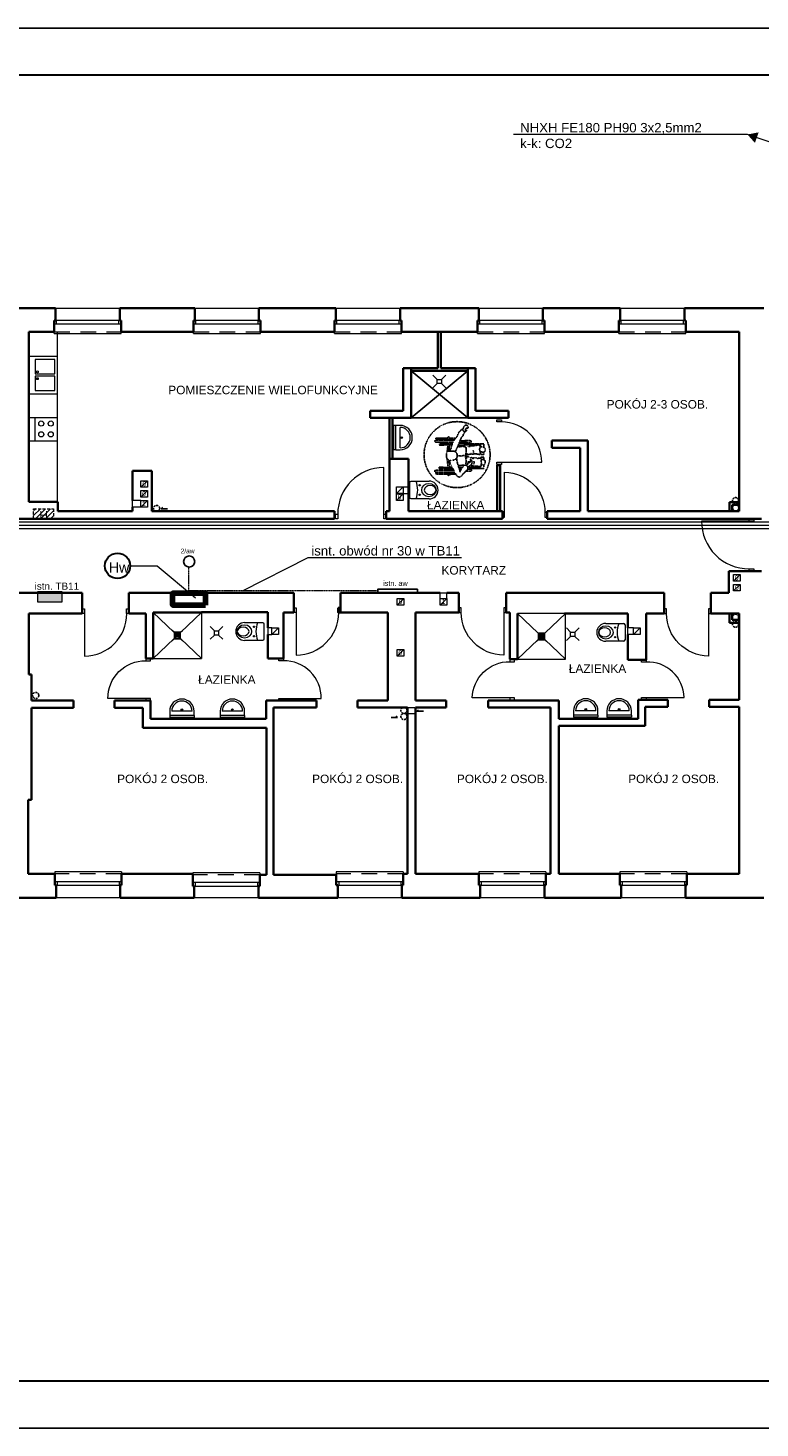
# Model space of a CAD drawing. Header units: millimetres. Extents: x -1249 to 11358, y -460 to 20182.
# Tile 17 of 37: x 3205 to 4757, y 11155 to 14125. Entities that reach past the tile are written whole.
import ezdxf
from ezdxf.enums import TextEntityAlignment as Align

# ---------------------------------------------------------------- set-up
doc = ezdxf.new("R2010")
doc.units = ezdxf.units.MM
for name, pattern in [('BORDERX2', [3.5, 1, -0.5, 1, -0.5, 0, -0.5]), ('DASHED2', [9.525, 6.35, -3.175]), ('DASHEDX2', [1.5, 1, -0.5]), ('DGN Style 2', [55.531736, 33.319042, -22.212694]), ('VERDECKT', [0.075, 0.05, -0.025])]:
    doc.linetypes.add(name, pattern=pattern)
for name, color, linetype, lineweight in [('1 cienka', 7, 'Continuous', 9), ('dzrwi', 6, 'Continuous', 0), ('inwentaryzacja', 7, 'Continuous', 35), ('KONTURY', 92, 'Continuous', 30), ('OKNA', 3, 'Continuous', 20), ('proj.wentylacja', 214, 'Continuous', 25), ('przerywane', 7, 'DGN Style 2', 0), ('ROZDZIELNICe', 5, 'Continuous', 18), ('technologia', 160, 'Continuous', 35), ('WYPOSAZENIE', 4, 'Continuous', 0), ('ściana proj. - dział', 255, 'Continuous', 35)]:
    doc.layers.add(name, color=color, linetype=linetype, lineweight=lineweight)
for name, color, linetype in [('elektryka', 7, 'Continuous'), ('i_eE', 5, 'Continuous'), ('opisy', 7, 'Continuous'), ('OPRAWA02', 4, 'Continuous'), ('OPRAWAEX', 2, 'Continuous'), ('TB_104_kibelki', 7, 'Continuous'), ('WYMIAR', 7, 'Continuous')]:
    doc.layers.add(name, color=color, linetype=linetype)
doc.styles.add('ARIAL', font='arial.ttf')
doc.styles.add('jagoda-100', font='arial.ttf', dxfattribs={"height": 18})
doc.styles.get("Standard").update_dxf_attribs({"font": 'ARIAL.TTF'})
doc.styles.add('Style-SWISSLT_1250', font='SWISSLT_1250.shx')

# ---------------------------------------------------------------- blocks, each defined once
blk = doc.blocks.new('strzałka')
at = {"layer": 'i_eE', "transparency": 33554687}
h = blk.add_hatch(color=256, dxfattribs=at)
h.dxf.hatch_style = 1
h.paths.add_polyline_path([(4746.2, 7400.9), (4753.8, 7423.4), (4730.2, 7418.9)])
blk = doc.blocks.new('2aw')
blk.add_circle((67864, -24691), 118)
at = {"layer": 'OPRAWAEX', "color": 7}
blk.add_text('2/aw', height=100, dxfattribs=at).set_placement((67683, -24518))
blk = doc.blocks.new('*U142')
at = {"layer": 'OKNA', "linetype": 'Continuous'}
for p, q in [((72.5, 1), (-69.5, 1)), ((-66.5, 27), (69.5, 27)), ((-64.5, -7), (-64.5, 1)), ((67.5, -7), (67.5, 1)), ((72.5, -7), (-69.5, -7)), ((-69.5, -27), (-69.5, -23)), ((-69.5, -27), (72.5, -27)), ((72.5, -27), (72.5, -23))]:
    blk.add_line(p, q, dxfattribs=at)
at = {"layer": 'OKNA', "linetype": 'DGN Style 2'}
blk.add_line((-69.5, -23), (72.5, -23), dxfattribs=at)
blk = doc.blocks.new('*U146')
at = {"layer": 'OKNA', "linetype": 'Continuous'}
for p, q in [((72.5, 1), (-69.5, 1)), ((-66.5, 28), (69.5, 28)), ((-64.5, -7), (-64.5, 1)), ((67.5, -7), (67.5, 1)), ((72.5, -7), (-69.5, -7)), ((-69.5, -27), (-69.5, -23)), ((-69.5, -27), (72.5, -27)), ((72.5, -27), (72.5, -23))]:
    blk.add_line(p, q, dxfattribs=at)
at = {"layer": 'OKNA', "linetype": 'DGN Style 2'}
blk.add_line((-69.5, -23), (72.5, -23), dxfattribs=at)
blk = doc.blocks.new('*U147')
at = {"layer": 'OKNA', "linetype": 'Continuous'}
for p, q in [((72.5, 1), (-69.5, 1)), ((-66.5, 26), (69.5, 26)), ((-64.5, -7), (-64.5, 1)), ((67.5, -7), (67.5, 1)), ((72.5, -7), (-69.5, -7)), ((-69.5, -27), (-69.5, -23)), ((-69.5, -27), (72.5, -27)), ((72.5, -27), (72.5, -23))]:
    blk.add_line(p, q, dxfattribs=at)
at = {"layer": 'OKNA', "linetype": 'DGN Style 2'}
blk.add_line((-69.5, -23), (72.5, -23), dxfattribs=at)
blk = doc.blocks.new('niepełnosprawny')
at = {"layer": 'TB_104_kibelki', "linetype": 'VERDECKT'}
for p, q in [((40.5, 110.9), (40.5, 70)), ((42.6, 110.9), (42.6, 71.3)), ((44.7, 112.3), (44.7, 72)), ((49, 74.2), (49, 112.3)), ((52.2, 75.8), (52.2, 103.6)), ((54.6, 92.7), (52.2, 92.7)), ((55.4, 103.6), (54.6, 92.7)), ((54.6, 85.7), (54.6, 92.7)), ((101.5, 103), (102.2, 94)), ((102.2, 86.1), (102.2, 94)), ((102.2, 94), (104.6, 94)), ((104.6, 85.7), (104.6, 103)), ((108.2, 111.8), (108.2, 75.3)), ((112.5, 73.2), (112.5, 111.8)), ((114.7, 111.2), (114.7, 71.6)), ((116.8, 111.2), (116.8, 69.6)), ((52.2, 85.2), (49, 85.2)), ((52.2, 82.4), (49, 82.4)), ((52.2, 75.8), (52.2, 81.5)), ((52.2, 57.1), (52.2, 62.3)), ((54.6, 77), (54.6, 82)), ((54.6, 55.5), (54.6, 63.4)), ((100.5, 64.9), (100.5, 51)), ((102.2, 77.5), (102.2, 82.4)), ((104.6, 76.7), (104.6, 82)), ((104.6, 10.2), (104.6, 63.4)), ((104.6, 51), (104.6, 63.4)), ((108.2, 61.8), (108.2, 57.4)), ((112.5, 57.4), (112.5, 60)), ((46.7, 48.6), (46.7, 38)), ((50.8, 38), (50.8, 44.4)), ((52.2, 9.7), (52.2, 44.1)), ((54.6, 17.1), (54.6, 44.3)), ((82.1, 46.6), (84.9, 46.4)), ((100.5, 51), (104.6, 51)), ((102.2, 21.9), (102.2, 51)), ((107.3, 50.2), (107.3, 38.5)), ((108, 56.1), (108, 48.4)), ((108, 48.4), (111, 48.4)), ((111, 48.4), (111, 56.1)), ((111.4, 38.5), (111.4, 50.2)), ((56.3, 17.1), (52.2, 17.1)), ((54.4, 10.2), (60.2, 10.2)), ((70.9, 10.2), (76.6, 10.2)), ((76.6, 17.1), (73.9, 17.1)), ((76.6, 10.2), (76.6, 17.1)), ((81.8, 10.2), (81.8, 17.1)), ((81.8, 17.1), (87.4, 17.1)), ((87.2, 10.2), (81.8, 10.2)), ((104.6, 10.2), (97.3, 10.2)), ((98, 17.1), (104.6, 17.1)), ((102.2, 17.1), (102.2, 18.4))]:
    blk.add_line(p, q, dxfattribs=at)
blk.add_lwpolyline([(88.3, 87.6), (85.4, 89.3), (80.4, 89.5), (77.2, 89.3), (73.5, 88.4), (70.8, 85.7), (69.5, 82.6), (69, 79.1), (69.9, 77.2), (70.7, 75), (69.9, 74.6), (69.9, 73.5), (71.3, 71.5), (72.7, 69.4), (74.1, 67.3), (77.4, 66.5), (81.7, 66.8), (84.6, 67.3), (87.3, 69.5), (89, 73), (89.4, 77.3), (89.2, 83.2), (89.3, 86.5), (88.3, 87.6)], close=True, dxfattribs=at)
for points in [[(69.8, 83.3), (62.4, 81), (52.2, 75.7), (42.4, 70.8), (36.7, 67), (34.5, 64.1), (34.2, 60.3), (37, 56.6), (41.1, 54), (44.2, 50.3), (46.5, 48.9), (48.2, 45.9), (51.5, 44.1), (53.9, 44), (56.7, 45.2), (60.1, 47.5), (58.9, 49.8), (57.6, 52.7), (54.3, 55.8), (49.6, 58.7), (44.5, 60.7), (48.3, 61), (52.2, 62.2), (55.6, 63.8), (58.7, 63.9), (61.5, 65.6), (65, 66.2), (70.3, 67.4), (74.1, 67.3)], [(58.7, 63.9), (58.7, 60.6), (59.1, 55.9), (59.7, 51), (59.4, 48.8), (65, 47.8), (70.7, 47.7), (74.8, 48.6), (78.4, 48.6)], [(99.3, 65.2), (98.1, 59.7), (99.6, 55.8), (98.7, 52.3), (98.1, 48.1), (94.8, 47.8), (92.6, 47.2), (88.5, 47.7), (82.1, 48.2), (80.2, 47.9), (79.8, 52), (79.4, 56.1), (78.7, 58.8), (79.5, 62.5), (79.5, 66.6)], [(89.2, 82.1), (96.1, 79.2), (103.9, 77), (109.8, 74.7), (113.9, 72.3), (117.7, 68.7), (121.4, 66.1), (128.6, 63.5), (132.2, 59.9), (135.3, 57.3), (134.2, 54.8), (130.6, 52.3), (128.2, 50.9), (124.9, 53.4), (122.2, 54), (118.2, 57.3), (112.5, 60), (104.6, 63.4), (100.5, 64.9), (98.5, 65.3), (93.7, 68.1), (87.8, 70.4)], [(54.9, 44.4), (56.3, 42.6), (57.3, 40.7), (59.4, 38.2), (62.2, 35.4), (65.7, 34.9), (68.5, 35.6), (71.3, 37.6), (71.4, 39.6), (69.9, 38.8), (68, 37.7), (66.4, 38.6), (64.9, 40.4), (64.2, 41.9)], [(76.3, 47.3), (77.7, 44), (75.9, 40.2), (75.2, 38.8), (75.4, 36.1), (74.3, 34), (72.7, 32.8), (74.4, 32.6), (74.9, 30.9), (74.8, 26.8), (74.7, 24.6), (73.1, 23.5), (74.4, 21.3), (74, 17.7), (73.5, 15.7), (71.2, 15.6), (63.9, 15.3), (57.5, 15.6), (56.1, 17.3), (56.8, 21.7), (57.5, 26.6), (57.6, 32), (58.2, 33.9), (57.3, 40.7)], [(64.9, 40.4), (67.6, 40.9), (67.6, 42.3), (65.7, 43.2), (63.3, 44.3), (60.1, 44.5), (58.5, 46.4)], [(61, 31.3), (64.1, 30.5), (68, 31.2)], [(82.1, 46.6), (79.1, 46.8), (77.9, 47.6), (73.8, 46.8)], [(84.8, 36.8), (82.5, 38.4), (82.5, 40.5), (81.9, 42.5), (82.1, 48.2)], [(97.1, 48), (99.3, 44), (99.1, 40), (100.4, 36.3), (100.5, 33.9), (100.6, 30.9), (101, 28.2), (101.8, 24.2), (102.8, 18.3), (100.5, 18.6), (98, 17.9), (93.3, 19), (88.8, 18.7), (85.6, 17.9), (82.2, 17.8), (82.3, 20.3), (83.2, 25.7), (83.2, 31.1), (82.7, 36.2), (82.5, 38.4)], [(83.1, 31.8), (87.2, 31.8), (91.5, 32.8)], [(134.6, 54.9), (135.1, 54.8), (138.1, 53.6), (140.7, 52.6), (142.7, 51.1), (144, 49.5), (144.5, 47.3), (144.1, 45.7), (141.8, 43.8), (139.7, 43), (138.2, 43.6), (137.5, 44.8), (137.9, 46.8), (137.2, 48), (135.9, 49.2), (134.5, 50), (134, 49.1), (134.2, 47.9), (134.6, 46.8), (133.6, 46.3), (132.4, 46.5), (131.2, 48.2), (130.6, 51), (130.6, 52.3)], [(61, 15.4), (60.3, 13.6), (60, 11), (60.4, 9), (62.1, 7.7), (65.4, 7.2), (68, 7.3), (69.8, 8.2), (70.7, 9.6), (71.3, 11.6), (71.8, 13.9), (72, 15.6)], [(87.3, 18.3), (87.5, 15.9), (87.3, 13), (87.2, 9.6), (87.6, 8), (90.6, 6.9), (95.3, 7.7), (97.2, 9.9), (98.1, 13.1), (98, 17.9)]]:
    blk.add_lwpolyline(points, dxfattribs=at)
blk.add_circle((81.7, 66.8), 70, dxfattribs=at)
for centre, major_axis, ratio, start_param, end_param in [((41.5, 110.9), (1.07, 0), 0.836353, 0, 3.141593), ((46.9, 112.3), (2.14, 0), 0.836354, 6.28285, 9.424443), ((53.8, 103.6), (1.57, 0), 0.836354, 0, 3.141593), ((103, 103), (1.57, 0), 0.836354, 0, 3.141593), ((110.4, 111.8), (2.14, 0), 0.836354, 6.28285, 9.424443), ((115.7, 111.2), (1.07, 0), 0.836353, 0, 3.141593), ((40.9, 84.1), (3.48, 0), 0.836353, 1.703183, 4.580002), ((79.5, -9.5), (116.5, 0), 0.836353, 1.627236, 1.80714), ((79.5, -9.5), (112.2, 0), 0.836353, 1.654853, 1.794368), ((79.5, -9.5), (116.5, 0), 0.836353, 1.32167, 1.497025), ((79.5, -9.5), (112.2, 0), 0.836353, 1.31188, 1.484173), ((115.7, 84.4), (3.48, 0), 0.836354, 5.041581, 7.524789), ((48.7, 38), (2.08, 0), 0.836353, 3.141593, 6.283185), ((109.3, 50.2), (2.08, 0), 0.836353, 2.28502, 3.141257), ((109.3, 38.5), (2.08, 0), 0.836353, 3.141593, 6.283185), ((109.5, 56.1), (1.5, 0), 0.836353, 0, 3.141593), ((110.4, 57.4), (2.14, 0), 0.836353, 3.141593, 3.402437), ((110.4, 57.4), (2.14, 0), 0.836353, 4.99541, 6.283185), ((109.3, 50.2), (2.08, 0), 0.836353, 6.28285, 6.945908)]:
    blk.add_ellipse(centre, major_axis=major_axis, ratio=ratio, start_param=start_param, end_param=end_param, dxfattribs=at)
blk = doc.blocks.new('A$C5D6B6965')
at = {"layer": 'WYPOSAZENIE'}
for p, q in [((15, 30), (0, 45)), ((15, 15), (0, 0)), ((15, 30), (30, 30)), ((15, 15), (15, 30)), ((30, 15), (15, 15)), ((30, 30), (45, 45)), ((30, 30), (30, 15)), ((30, 15), (45, 0))]:
    blk.add_line(p, q, dxfattribs=at)
blk = doc.blocks.new('istn. aw')
blk.add_lwpolyline([(2553.5, 16168.5), (2469.5, 16168.5), (2469.5, 16160.4), (2553.5, 16160.4)], close=True)
blk.add_text('istn. aw', height=11.03).set_placement((2480.6, 16175.2))
blk = doc.blocks.new('rozdzielnica')
at = {"transparency": 33554687}
h = blk.add_hatch(color=256, dxfattribs=at)
h.dxf.hatch_style = 1
h.paths.add_polyline_path([(17744, 44266), (17604, 44266), (17604, 43916), (17744, 43916)])
blk.add_lwpolyline([(17744, 44266), (17604, 44266), (17604, 43916), (17744, 43916)], close=True)

msp = doc.modelspace()

# ---------------------------------------------------------------- hatches: boundary and pattern name
at = {"layer": '1 cienka', "linetype": 'ByBlock', "lineweight": 25}
h = msp.add_hatch(dxfattribs=at)
h.set_pattern_fill('ANSI31', color=256, scale=60)
h.set_pattern_definition([(45, (284342.1695, -167669.919), (-5.30330086, 5.30330086), [])])
h.paths.add_polyline_path([(3258.941, 13105.199), (3217.044, 13105.199), (3217.044, 13083.788), (3258.941, 13083.788)])

# ---------------------------------------------------------------- linework, layer by layer
at = {"layer": '1 cienka', "color": 1, "linetype": 'Continuous'}
for p, q in [((3421.893, 12984.093), (3479.036, 12984.031)), ((3479.036, 12984.031), (3559.896, 12916.405))]:
    msp.add_line(p, q, dxfattribs=at)
at = {"layer": '1 cienka', "linetype": 'DASHED2', "lineweight": 20}
msp.add_lwpolyline([(3258.941, 13105.199), (3258.941, 13083.788), (3217.044, 13083.788), (3217.044, 13105.199)], close=True, dxfattribs=at)
at = {"layer": '1 cienka', "color": 1, "linetype": 'Continuous', "lineweight": 30}
msp.add_circle((3395.023, 12984.093), 26.871, dxfattribs=at)
at = {"layer": 'dzrwi'}
for p, q in [((3266.735, 13480.788), (3266.735, 13119.788)), ((3266.735, 13428.426), (3206.735, 13428.426)), ((3266.735, 13348.426), (3206.735, 13348.426)), ((3266.735, 13298.426), (3206.735, 13298.426)), ((3219.337, 13298.426), (3219.337, 13248.426)), ((3985.246, 13282.014), (3980.905, 13282.014)), ((3980.905, 13230.174), (3980.905, 13282.014)), ((3993.886, 13282.014), (3980.905, 13282.014)), ((3985.246, 13230.174), (3985.246, 13282.014)), ((3993.886, 13234.494), (3993.886, 13277.694)), ((4199.072, 13289.318), (4199.072, 13294.068)), ((4199.072, 13294.068), (4208.572, 13294.068)), ((4208.572, 13289.318), (4199.072, 13289.318)), ((4208.572, 13294.068), (4208.572, 13289.318)), ((3266.735, 13248.426), (3206.735, 13248.426)), ((3985.246, 13230.174), (3980.905, 13230.174)), ((3985.246, 13230.174), (3993.886, 13230.174)), ((3959.735, 13093.788), (3959.735, 13192.788)), ((4199.072, 13199.068), (4199.072, 13203.818)), ((4199.072, 13203.818), (4208.572, 13203.818)), ((4208.572, 13199.068), (4199.072, 13199.068)), ((4208.572, 13203.818), (4208.572, 13199.068)), ((4208.572, 13203.818), (4294.072, 13203.818)), ((3444.627, 13150.788), (3458.627, 13164.788)), ((4215.485, 13097.208), (4215.485, 13182.708)), ((3444.627, 13129.788), (3458.627, 13143.788)), ((3986.319, 13137.561), (4000.319, 13151.561)), ((3986.319, 13122.516), (4000.319, 13136.516)), ((4000.319, 13151.561), (4011.735, 13151.561)), ((4000.319, 13137.561), (4011.735, 13137.561)), ((3444.627, 13122.788), (3426.735, 13122.788)), ((3444.627, 13108.788), (3458.627, 13122.788)), ((4733.624, 13078.788), (4633.089, 13078.788)), ((4700.735, 12951.716), (4714.735, 12965.716)), ((4078.735, 12914.788), (4078.735, 12926.788)), ((4078.735, 12926.788), (4092.735, 12926.788)), ((4092.735, 12914.788), (4092.735, 12926.788)), ((4700.735, 12930.788), (4714.735, 12944.788)), ((3987.735, 12900.788), (4001.735, 12914.788)), ((4078.735, 12900.788), (4092.735, 12914.788)), ((3324.735, 12882.788), (3324.735, 12792.788)), ((3470.735, 12787.788), (3572.735, 12884.788)), ((3470.735, 12884.788), (3572.735, 12787.788)), ((3572.735, 12884.788), (3572.735, 12787.788)), ((3773.735, 12884.788), (3773.735, 12794.788)), ((4213.735, 12884.788), (4213.735, 12794.788)), ((4342.735, 12882.788), (4242.735, 12882.788)), ((4242.735, 12785.788), (4344.735, 12882.788)), ((4242.735, 12882.788), (4344.735, 12785.788)), ((4344.735, 12785.788), (4344.735, 12882.788)), ((4429.816, 12861.984), (4467.816, 12861.984)), ((4647.735, 12882.788), (4647.735, 12792.794)), ((3514.764, 12843.117), (3511.009, 12846.872)), ((3514.764, 12843.117), (3528.764, 12843.117)), ((3514.764, 12840.71), (3528.764, 12840.71)), ((3514.764, 12837.71), (3528.764, 12837.71)), ((3514.764, 12834.71), (3528.764, 12834.71)), ((3514.764, 12831.71), (3528.764, 12831.71)), ((3528.764, 12843.117), (3532.52, 12846.872)), ((3722.337, 12838.788), (3736.337, 12852.788)), ((4286.764, 12841.117), (4283.009, 12844.872)), ((4286.764, 12841.117), (4300.764, 12841.117)), ((4286.764, 12838.71), (4300.764, 12838.71)), ((4286.764, 12835.71), (4300.764, 12835.71)), ((4286.764, 12832.71), (4300.764, 12832.71)), ((4300.764, 12841.117), (4304.52, 12844.872)), ((4470.816, 12858.984), (4470.816, 12826.984)), ((4488.659, 12852.392), (4476.735, 12852.392)), ((4476.735, 12838.392), (4476.735, 12852.392)), ((4488.659, 12838.392), (4476.735, 12838.392)), ((4488.659, 12838.392), (4502.659, 12852.392)), ((3514.764, 12829.117), (3511.009, 12825.361)), ((3528.764, 12829.117), (3532.52, 12825.361)), ((3987.735, 12792.788), (4001.735, 12806.788)), ((4286.764, 12827.117), (4283.009, 12823.361)), ((4286.764, 12829.71), (4300.764, 12829.71)), ((4300.764, 12827.117), (4304.52, 12823.361)), ((4467.816, 12823.984), (4429.816, 12823.984)), ((3470.735, 12787.788), (3572.735, 12787.788)), ((4242.735, 12785.788), (4344.735, 12785.788)), ((3454.735, 12702.788), (3374.735, 12702.788)), ((3746.735, 12702.788), (3826.735, 12702.788)), ((4226.735, 12703.788), (4146.754, 12703.788)), ((4515.735, 12704.788), (4595.749, 12704.788)), ((3505.494, 12675.542), (3505.494, 12662.561)), ((3505.494, 12666.902), (3505.494, 12662.561)), ((3557.334, 12666.902), (3505.494, 12666.902)), ((3557.334, 12662.561), (3505.494, 12662.561)), ((3553.014, 12675.542), (3509.814, 12675.542)), ((3557.334, 12666.902), (3557.334, 12675.542)), ((3557.334, 12666.902), (3557.334, 12662.561)), ((3612.456, 12675.542), (3612.456, 12662.561)), ((3612.456, 12666.902), (3612.456, 12662.561)), ((3664.296, 12666.902), (3612.456, 12666.902)), ((3664.296, 12662.561), (3612.456, 12662.561)), ((3659.976, 12675.542), (3616.776, 12675.542)), ((3664.296, 12666.902), (3664.296, 12675.542)), ((3664.296, 12666.902), (3664.296, 12662.561)), ((4361.578, 12676.309), (4361.578, 12663.328)), ((4361.578, 12667.669), (4361.578, 12663.328)), ((4413.418, 12667.669), (4361.578, 12667.669)), ((4413.418, 12663.328), (4361.578, 12663.328)), ((4409.098, 12676.309), (4365.898, 12676.309)), ((4413.418, 12667.669), (4413.418, 12676.309)), ((4413.418, 12667.669), (4413.418, 12663.328)), ((4432.26, 12676.309), (4432.26, 12663.328)), ((4432.26, 12667.669), (4432.26, 12663.328)), ((4484.1, 12667.669), (4432.26, 12667.669)), ((4484.1, 12663.328), (4432.26, 12663.328)), ((4479.78, 12676.309), (4436.58, 12676.309)), ((4484.1, 12667.669), (4484.1, 12676.309)), ((4484.1, 12667.669), (4484.1, 12663.328))]:
    msp.add_line(p, q, dxfattribs=at)
for points in [[(3220.431, 13391.554), (3262.313, 13391.554), (3262.313, 13421.798), (3220.431, 13421.798)], [(3220.431, 13355.924), (3262.313, 13355.924), (3262.313, 13386.168), (3220.431, 13386.168)], [(3514.764, 12829.117), (3528.764, 12829.117), (3528.764, 12843.117), (3514.764, 12843.117)], [(4286.764, 12827.117), (4300.764, 12827.117), (4300.764, 12841.117), (4286.764, 12841.117)]]:
    msp.add_lwpolyline(points, close=True, dxfattribs=at)
at = {"layer": 'dzrwi', "flags": 128}
for points in [[(3444.627, 13164.788), (3458.627, 13164.788), (3458.627, 13150.788), (3444.627, 13150.788)], [(3444.627, 13143.788), (3458.627, 13143.788), (3458.627, 13129.788), (3444.627, 13129.788)], [(3986.319, 13151.561), (4000.319, 13151.561), (4000.319, 13137.561), (3986.319, 13137.561)], [(3986.319, 13136.516), (4000.319, 13136.516), (4000.319, 13122.516), (3986.319, 13122.516)], [(3444.627, 13122.788), (3458.627, 13122.788), (3458.627, 13108.788), (3444.627, 13108.788)], [(3861.927, 13083.788), (3856.927, 13083.788), (3856.927, 13093.788), (3861.927, 13093.788)], [(3964.735, 13083.788), (3959.735, 13083.788), (3959.735, 13093.788), (3964.735, 13093.788)], [(4210.735, 13087.708), (4215.485, 13087.708), (4215.485, 13097.208), (4210.735, 13097.208)], [(4300.985, 13087.708), (4305.735, 13087.708), (4305.735, 13097.208), (4300.985, 13097.208)], [(4743.624, 13083.788), (4743.624, 13078.788), (4733.624, 13078.788), (4733.624, 13083.788)], [(4700.735, 12965.716), (4714.735, 12965.716), (4714.735, 12951.716), (4700.735, 12951.716)], [(4743.624, 12977.788), (4743.624, 12972.788), (4733.624, 12972.788), (4733.624, 12977.788)], [(4700.735, 12944.788), (4714.735, 12944.788), (4714.735, 12930.788), (4700.735, 12930.788)], [(3319.735, 12892.788), (3324.735, 12892.788), (3324.735, 12882.788), (3319.735, 12882.788)], [(3413.735, 12892.788), (3418.735, 12892.788), (3418.735, 12882.788), (3413.735, 12882.788)], [(3768.735, 12894.788), (3773.735, 12894.788), (3773.735, 12884.788), (3768.735, 12884.788)], [(3987.735, 12914.788), (4001.735, 12914.788), (4001.735, 12900.788), (3987.735, 12900.788)], [(4078.735, 12914.788), (4092.735, 12914.788), (4092.735, 12900.788), (4078.735, 12900.788)], [(4123.735, 12894.788), (4118.735, 12894.788), (4118.735, 12884.788), (4123.735, 12884.788)], [(4218.735, 12894.788), (4213.735, 12894.788), (4213.735, 12884.788), (4218.735, 12884.788)], [(4558.735, 12892.788), (4553.735, 12892.788), (4553.735, 12882.788), (4558.735, 12882.788)], [(4652.735, 12892.788), (4647.735, 12892.788), (4647.735, 12882.788), (4652.735, 12882.788)], [(3722.337, 12852.788), (3736.337, 12852.788), (3736.337, 12838.788), (3722.337, 12838.788)], [(4488.659, 12852.392), (4502.659, 12852.392), (4502.659, 12838.392), (4488.659, 12838.392)], [(3987.735, 12806.788), (4001.735, 12806.788), (4001.735, 12792.788), (3987.735, 12792.788)], [(3464.735, 12782.788), (3464.735, 12787.788), (3454.735, 12787.788), (3454.735, 12782.788)], [(3736.735, 12782.788), (3736.735, 12787.788), (3746.735, 12787.788), (3746.735, 12782.788)], [(4236.735, 12780.788), (4236.735, 12785.788), (4226.735, 12785.788), (4226.735, 12780.788)], [(4505.735, 12779.788), (4505.735, 12784.788), (4515.735, 12784.788), (4515.735, 12779.788)], [(3464.735, 12697.788), (3464.735, 12702.788), (3454.735, 12702.788), (3454.735, 12697.788)], [(3736.735, 12697.788), (3736.735, 12702.788), (3746.735, 12702.788), (3746.735, 12697.788)], [(4236.735, 12698.788), (4236.735, 12703.788), (4226.735, 12703.788), (4226.735, 12698.788)], [(4505.735, 12699.788), (4505.735, 12704.788), (4515.735, 12704.788), (4515.735, 12699.788)]]:
    msp.add_lwpolyline(points, close=True, dxfattribs=at)
at = {"layer": 'dzrwi'}
for points in [[(4055.392, 13125.958), (4017.392, 13125.958, -0.41421356), (4014.392, 13128.958), (4014.392, 13160.958, -0.41421356), (4017.392, 13163.958), (4055.392, 13163.958)], [(3664.317, 12863.826), (3702.317, 12863.826, -0.41421356), (3705.317, 12860.826), (3705.317, 12828.826, -0.41421356), (3702.317, 12825.826), (3664.317, 12825.826)]]:
    msp.add_lwpolyline(points, format="xyb", dxfattribs=at)
at = {"layer": 'dzrwi', "flags": 128}
for points in [[(3444.627, 13108.788), (3426.735, 13108.788), (3426.735, 13122.788)], [(3722.337, 12852.788), (3713.735, 12852.788), (3713.735, 12838.788), (3722.337, 12838.788)]]:
    msp.add_lwpolyline(points, dxfattribs=at)
at = {"layer": 'dzrwi'}
for centre, radius in [((3224.992, 13395.697), 2.071), ((3224.992, 13381.197), 2.071), ((3233.307, 13286.002), 5.45), ((3253.432, 13286.002), 5.45), ((3233.307, 13263.076), 5.45), ((3253.432, 13263.076), 5.45), ((3997.362, 13256.094), 1.808), ((4035.392, 13154.958), 1.449), ((4035.392, 13134.958), 1.449), ((3684.317, 12854.826), 1.449), ((3684.317, 12834.826), 1.449), ((4449.816, 12852.984), 1.449), ((4449.816, 12832.984), 1.449), ((3531.414, 12679.019), 1.808), ((3638.376, 12679.018), 1.808), ((4387.498, 12679.786), 1.808), ((4458.18, 12679.786), 1.808)]:
    msp.add_circle(centre, radius, dxfattribs=at)
for centre, radius, start, end in [((3993.886, 13256.094), 25.92, 270, 90), ((3993.886, 13256.094), 21.6, 270, 90), ((3960.285, 13094.338), 98.452, 90.320085, 180.320085), ((3976.398, 13144.958), 54.824, 339.722814, 20.277186), ((4055.392, 13144.958), 19, 270, 90), ((4733.221, 13077.923), 100.136, 179.504973, 270.230197), ((3324.735, 12882.788), 90, 270, 0), ((3664.662, 12844.826), 19, 90, 270), ((3743.311, 12844.826), 54.824, 159.722814, 200.277186), ((3773.735, 12884.788), 90, 270, 0), ((4429.816, 12842.984), 19, 90, 270), ((4508.81, 12842.984), 54.824, 159.722814, 200.277186), ((4467.816, 12858.984), 3, 0, 90), ((4467.816, 12826.984), 3, 270, 0), ((3747.735, 12703.788), 79.006, 359.274776, 90.725224), ((4519.525, 12703.65), 76.233, 0.856019, 92.849358), ((3531.414, 12675.542), 25.92, 0, 180), ((3531.414, 12675.542), 21.6, 0, 180), ((3638.376, 12675.542), 25.92, 0, 180), ((3638.376, 12675.542), 21.6, 0, 180), ((4387.498, 12676.309), 25.92, 0, 180), ((4387.498, 12676.309), 21.6, 0, 180), ((4458.18, 12676.309), 25.92, 0, 180), ((4458.18, 12676.309), 21.6, 0, 180)]:
    msp.add_arc(centre, radius, start, end, dxfattribs=at)
at = {"layer": 'dzrwi', "extrusion": (0, 0, -1)}
for centre, radius, start, end in [((-4215.485, 13097.208), 85.5, 90, 180), ((-4213.735, 12884.788), 90, 270, 0), ((-4648.735, 12882.788), 90, 270.636633, 0), ((-3453.735, 12703.788), 79.006, 359.274776, 90.725224), ((-4225.735, 12701.788), 79.006, 1.450565, 90.725224)]:
    msp.add_arc(centre, radius, start, end, dxfattribs=at)
at = {"layer": 'dzrwi'}
msp.add_ellipse((4208.572, 13203.818), major_axis=(-60.458, 60.458), ratio=1, start_param=3.92699082, end_param=5.49778714, dxfattribs=at)
at = {"layer": 'dzrwi', "extrusion": (0, 0, -1)}
for centre, major_axis, ratio in [((4054.968, 13144.958), (15.94, 0), 0.84303386), ((4057.705, 13144.958), (12.457, 0), 0.76034817), ((3663.984, 12844.826), (-15.94, 0), 0.84303386), ((3661.247, 12844.826), (-12.457, 0), 0.76034817), ((4430.24, 12842.984), (-15.94, 0), 0.84303386), ((4427.502, 12842.984), (-12.457, 0), 0.76034817)]:
    msp.add_ellipse(centre, major_axis=major_axis, ratio=ratio, dxfattribs=at)
at = {"layer": 'elektryka', "color": 1, "linetype": 'ByBlock', "lineweight": 80}
msp.add_lwpolyline([(3581.682, 12900.801), (3511.682, 12900.801), (3511.682, 12925.788), (3581.682, 12925.788)], close=True, dxfattribs=at)
at = {"layer": 'i_eE', "lineweight": 9}
msp.add_lwpolyline([(5691.685, 13571.63), (5102.105, 13772.501), (4730.213, 13899.206), (4234.64, 13899.206)], dxfattribs=at)
at = {"layer": 'i_eE', "lineweight": 18}
for points in [[(2933.852, 13469.722), (2944.179, 13469.722), (2944.179, 13063.399), (4807.652, 13063.399), (4807.652, 13128.952), (5114.069, 13128.952), (5114.069, 13724.24), (5102.331, 13734.656)], [(3159.584, 12278.967), (3159.584, 12338.602), (2926.41, 12338.602), (2926.41, 13077.297), (4797.078, 13077.297), (4797.078, 13141.088), (5102.331, 13141.088), (5102.331, 13693.778)], [(5102.331, 13714.482), (5108.218, 13708.537), (5108.218, 13135.088), (4802.41, 13135.088), (4802.41, 13069.396), (2933.647, 13069.395), (2933.852, 13448.411)]]:
    msp.add_lwpolyline(points, dxfattribs=at)
at = {"layer": 'i_eE', "linetype": 'BORDERX2', "lineweight": 18}
msp.add_lwpolyline([(3946.783, 12930.851), (3546.094, 12930.851), (3546.094, 12981.525)], dxfattribs=at)
at = {"layer": 'i_eE', "lineweight": 5}
msp.add_lwpolyline([(3660.066, 12930.851), (3799.128, 13002.142), (4124.242, 13002.142)], dxfattribs=at)
at = {"layer": 'inwentaryzacja'}
for p, q in [((3263.735, 13530.788), (3176.735, 13530.788)), ((3263.735, 13504.788), (3263.735, 13530.788)), ((3558.735, 13530.788), (3399.735, 13530.788)), ((3399.735, 13504.788), (3399.735, 13530.788)), ((3558.735, 13504.788), (3558.735, 13530.788)), ((3857.735, 13530.788), (3694.735, 13530.788)), ((3694.735, 13504.788), (3694.735, 13530.788)), ((3857.735, 13504.788), (3857.735, 13530.788)), ((4160.735, 13530.788), (3993.735, 13530.788)), ((3993.735, 13504.788), (3993.735, 13530.788)), ((4160.735, 13504.788), (4160.735, 13530.788)), ((4460.735, 13530.788), (4296.735, 13530.788)), ((4296.735, 13504.788), (4296.735, 13530.788)), ((4460.735, 13504.788), (4460.735, 13530.788)), ((4764.735, 13530.788), (4596.735, 13530.788)), ((4596.735, 13504.788), (4596.735, 13530.788)), ((3260.735, 13480.788), (3260.735, 13504.788)), ((3260.735, 13504.788), (3263.735, 13504.788)), ((3260.735, 13496.788), (3260.735, 13504.788)), ((3402.735, 13504.788), (3399.735, 13504.788)), ((3402.735, 13480.788), (3402.735, 13504.788)), ((3402.735, 13496.788), (3402.735, 13504.788)), ((3555.735, 13480.788), (3555.735, 13504.788)), ((3555.735, 13504.788), (3558.735, 13504.788)), ((3555.735, 13496.788), (3555.735, 13504.788)), ((3697.735, 13504.788), (3694.735, 13504.788)), ((3697.735, 13480.788), (3697.735, 13504.788)), ((3697.735, 13496.788), (3697.735, 13504.788)), ((3854.735, 13480.788), (3854.735, 13504.788)), ((3854.735, 13504.788), (3857.735, 13504.788)), ((3854.735, 13496.788), (3854.735, 13504.788)), ((3996.735, 13504.788), (3993.735, 13504.788)), ((3996.735, 13480.788), (3996.735, 13504.788)), ((3996.735, 13496.788), (3996.735, 13504.788)), ((4157.735, 13480.788), (4157.735, 13504.788)), ((4157.735, 13504.788), (4160.735, 13504.788)), ((4157.735, 13496.788), (4157.735, 13504.788)), ((4299.735, 13504.788), (4296.735, 13504.788)), ((4299.735, 13480.788), (4299.735, 13504.788)), ((4299.735, 13496.788), (4299.735, 13504.788)), ((4457.735, 13480.788), (4457.735, 13504.788)), ((4457.735, 13504.788), (4460.735, 13504.788)), ((4457.735, 13496.788), (4457.735, 13504.788)), ((4599.735, 13504.788), (4596.735, 13504.788)), ((4599.735, 13480.788), (4599.735, 13504.788)), ((4599.735, 13496.788), (4599.735, 13504.788)), ((3206.735, 13480.788), (3206.735, 13119.788)), ((3260.735, 13480.788), (3206.735, 13480.788)), ((3451.735, 13480.788), (3402.735, 13480.788)), ((3555.735, 13480.788), (3402.735, 13480.788)), ((3854.735, 13480.788), (3697.735, 13480.788)), ((4157.735, 13480.788), (3996.735, 13480.788)), ((4000.735, 13480.788), (3996.735, 13480.788)), ((4157.735, 13480.788), (4153.735, 13480.788)), ((4457.735, 13480.788), (4299.735, 13480.788)), ((4712.735, 13480.788), (4599.735, 13480.788)), ((4712.735, 13480.788), (4712.735, 13099.788)), ((4000.735, 13403.788), (4000.735, 13312.788)), ((4017.735, 13297.788), (4017.735, 13403.788)), ((4137.735, 13403.788), (4137.735, 13297.788)), ((4153.735, 13312.788), (4153.735, 13403.788)), ((4000.735, 13312.788), (3930.735, 13312.788)), ((3930.735, 13312.788), (3930.735, 13297.788)), ((4017.735, 13312.788), (4017.735, 13297.788)), ((4153.735, 13312.788), (4223.735, 13312.788)), ((4223.735, 13312.788), (4223.735, 13297.788)), ((4017.735, 13297.788), (3930.735, 13297.788)), ((4137.735, 13297.788), (4223.735, 13297.788)), ((4315.735, 13249.788), (4391.735, 13249.788)), ((4315.735, 13249.788), (4315.735, 13234.788)), ((4391.735, 13249.788), (4391.735, 13099.788)), ((4315.735, 13234.788), (4375.735, 13234.788)), ((4375.735, 13234.788), (4375.735, 13099.788)), ((4011.735, 13210.788), (3971.735, 13210.788)), ((3971.735, 13099.788), (3971.735, 13210.788)), ((4011.735, 13210.788), (4011.735, 13151.561)), ((3467.735, 13185.788), (3426.735, 13185.788)), ((3426.735, 13122.788), (3426.735, 13185.788)), ((3467.735, 13185.788), (3467.735, 13099.788)), ((4011.735, 13151.561), (4011.735, 13137.561)), ((4011.735, 13137.561), (4011.735, 13099.788)), ((3206.735, 13119.788), (3268.735, 13119.788)), ((3268.735, 13099.788), (3268.735, 13119.788)), ((3374.735, 13099.788), (3268.735, 13099.788)), ((3374.735, 13099.788), (3426.735, 13099.788)), ((3426.735, 13099.788), (3426.735, 13108.788)), ((3780.735, 13099.788), (3467.735, 13099.788)), ((3780.735, 13099.788), (3854.735, 13099.788)), ((3854.735, 13099.788), (3854.735, 13083.788)), ((3964.735, 13099.788), (3964.735, 13083.788)), ((3971.735, 13099.788), (3964.735, 13099.788)), ((4011.735, 13099.788), (4153.735, 13099.788)), ((4153.735, 13099.788), (4210.735, 13099.788)), ((4210.735, 13099.788), (4210.735, 13083.788)), ((4305.713, 13099.788), (4375.735, 13099.788)), ((4305.713, 13099.788), (4305.713, 13083.788)), ((4391.735, 13099.788), (4712.735, 13099.788)), ((3215.941, 13083.788), (3176.735, 13083.788)), ((3215.941, 13083.788), (3258.941, 13083.788)), ((3374.735, 13083.788), (3258.941, 13083.788)), ((3374.735, 13083.788), (3854.735, 13083.788)), ((3964.735, 13083.788), (4168.735, 13083.788)), ((4168.735, 13083.788), (4210.735, 13083.788)), ((4305.713, 13083.788), (4759.735, 13083.788)), ((4690.735, 12972.788), (4690.735, 12926.788)), ((4690.735, 12972.788), (4759.735, 12972.788)), ((3319.735, 12926.788), (3176.735, 12926.788)), ((3319.735, 12882.788), (3319.735, 12926.788)), ((3418.735, 12882.788), (3418.735, 12926.788)), ((3418.735, 12926.788), (3768.735, 12926.788)), ((3768.735, 12884.788), (3768.735, 12926.788)), ((3867.735, 12884.788), (3867.735, 12926.788)), ((3867.735, 12926.788), (4078.735, 12926.788)), ((4092.735, 12926.788), (4118.735, 12926.788)), ((4118.735, 12884.788), (4118.735, 12926.788)), ((4218.735, 12884.788), (4218.735, 12926.788)), ((4218.735, 12926.788), (4553.735, 12926.788)), ((4553.735, 12882.788), (4553.735, 12926.788)), ((4652.735, 12882.788), (4652.735, 12926.788)), ((4652.735, 12926.788), (4690.735, 12926.788)), ((3319.735, 12882.788), (3206.735, 12882.788)), ((3206.735, 12882.788), (3206.735, 12753.788)), ((3418.735, 12882.788), (3454.735, 12882.788)), ((3454.735, 12787.788), (3454.735, 12882.788)), ((3470.735, 12787.788), (3470.735, 12884.788)), ((3572.735, 12884.788), (3470.735, 12884.788)), ((3572.735, 12885.788), (3713.735, 12885.788)), ((3713.735, 12885.788), (3713.735, 12852.788)), ((3768.735, 12884.788), (3746.735, 12884.788)), ((3746.735, 12787.788), (3746.735, 12884.788)), ((3867.735, 12884.788), (3967.735, 12884.788)), ((3967.735, 12698.788), (3967.735, 12884.788)), ((4026.735, 12884.788), (4026.735, 12698.788)), ((4026.735, 12884.788), (4118.735, 12884.788)), ((4218.735, 12884.788), (4226.735, 12884.788)), ((4226.735, 12785.788), (4226.735, 12884.788)), ((4242.735, 12785.788), (4242.735, 12882.788)), ((4476.735, 12882.788), (4342.735, 12882.788)), ((4476.735, 12882.788), (4476.735, 12852.392)), ((4515.735, 12784.788), (4515.735, 12882.788)), ((4515.735, 12882.788), (4553.735, 12882.788)), ((4652.735, 12882.788), (4712.735, 12882.788)), ((4712.735, 12882.788), (4712.735, 12699.788)), ((3713.735, 12838.788), (3713.735, 12787.788)), ((4476.735, 12838.392), (4476.735, 12784.788)), ((3470.735, 12787.788), (3454.735, 12787.788)), ((3713.735, 12787.788), (3746.735, 12787.788)), ((4242.735, 12785.788), (4226.735, 12785.788)), ((4515.735, 12784.788), (4476.735, 12784.788)), ((3212.735, 12753.788), (3206.735, 12753.788)), ((3212.735, 12753.788), (3212.735, 12698.788)), ((3301.735, 12698.788), (3212.735, 12698.788)), ((3301.735, 12682.788), (3212.735, 12682.788)), ((3212.735, 12682.788), (3212.735, 12487.788)), ((3301.735, 12698.788), (3301.735, 12682.788)), ((3388.735, 12698.788), (3388.735, 12682.788)), ((3388.735, 12698.788), (3464.735, 12698.788)), ((3388.735, 12682.788), (3448.735, 12682.788)), ((3448.735, 12640.788), (3448.735, 12682.788)), ((3464.735, 12698.788), (3464.735, 12659.788)), ((3709.735, 12698.788), (3709.735, 12659.788)), ((3709.735, 12698.788), (3736.735, 12698.788)), ((3725.735, 12683.788), (3816.735, 12683.788)), ((3725.735, 12328.788), (3725.735, 12683.788)), ((3736.735, 12698.788), (3816.735, 12698.788)), ((3816.735, 12683.788), (3816.735, 12698.788)), ((3903.735, 12698.788), (3903.735, 12683.788)), ((3903.735, 12698.788), (3967.735, 12698.788)), ((3903.735, 12683.788), (4009.735, 12683.788)), ((4009.735, 12683.788), (4009.735, 12330.788)), ((4026.735, 12698.788), (4091.735, 12698.788)), ((4026.735, 12683.788), (4091.735, 12683.788)), ((4026.735, 12683.788), (4026.735, 12330.788)), ((4091.735, 12698.788), (4091.735, 12683.788)), ((4180.735, 12683.788), (4180.735, 12698.788)), ((4180.735, 12698.788), (4330.735, 12698.788)), ((4180.735, 12683.788), (4312.735, 12683.788)), ((4312.735, 12330.788), (4312.735, 12683.788)), ((4330.735, 12659.788), (4330.735, 12698.788)), ((4498.735, 12659.788), (4498.735, 12699.788)), ((4498.735, 12699.788), (4561.735, 12699.788)), ((4513.735, 12684.788), (4561.735, 12684.788)), ((4513.735, 12644.788), (4513.735, 12684.788)), ((4561.735, 12684.788), (4561.735, 12699.788)), ((4648.735, 12684.788), (4648.735, 12699.788)), ((4648.735, 12699.788), (4712.735, 12699.788)), ((4648.735, 12684.788), (4712.735, 12684.788)), ((4712.735, 12684.788), (4712.735, 12330.788)), ((3709.735, 12659.788), (3464.735, 12659.788)), ((4498.735, 12659.788), (4330.735, 12659.788)), ((3448.735, 12640.788), (3710.735, 12640.788)), ((3710.735, 12328.788), (3710.735, 12640.788)), ((4330.735, 12644.788), (4330.735, 12330.788)), ((4513.735, 12644.788), (4330.735, 12644.788)), ((3212.735, 12487.788), (3205.735, 12487.788)), ((3205.735, 12487.788), (3205.735, 12330.788)), ((3261.735, 12330.788), (3205.735, 12330.788)), ((3261.735, 12330.788), (3261.735, 12306.788)), ((3403.735, 12330.788), (3554.735, 12330.788)), ((3403.735, 12330.788), (3403.735, 12306.788)), ((3554.735, 12328.788), (3554.735, 12304.788)), ((3696.735, 12328.788), (3710.735, 12328.788)), ((3696.735, 12328.788), (3696.735, 12304.788)), ((3725.735, 12328.788), (3858.735, 12328.788)), ((3858.735, 12330.788), (3858.735, 12306.788)), ((4000.735, 12330.788), (4009.735, 12330.788)), ((4000.735, 12330.788), (4000.735, 12306.788)), ((4026.735, 12330.788), (4160.735, 12330.788)), ((4160.735, 12330.788), (4160.735, 12306.788)), ((4302.735, 12330.788), (4312.735, 12330.788)), ((4302.735, 12330.788), (4302.735, 12306.788)), ((4330.735, 12330.788), (4459.735, 12330.788)), ((4459.735, 12330.788), (4459.735, 12306.788)), ((4601.735, 12330.788), (4712.735, 12330.788)), ((4601.735, 12330.788), (4601.735, 12306.788)), ((3261.735, 12314.788), (3261.735, 12306.788)), ((3261.735, 12306.788), (3264.735, 12306.788)), ((3264.735, 12306.788), (3264.735, 12279.788)), ((3400.735, 12306.788), (3400.735, 12279.788)), ((3403.735, 12306.788), (3400.735, 12306.788)), ((3403.735, 12314.788), (3403.735, 12306.788)), ((3554.735, 12312.788), (3554.735, 12304.788)), ((3554.735, 12304.788), (3557.735, 12304.788)), ((3557.735, 12304.788), (3557.735, 12279.788)), ((3693.735, 12304.788), (3693.735, 12279.788)), ((3696.735, 12304.788), (3693.735, 12304.788)), ((3696.735, 12312.788), (3696.735, 12304.788)), ((3858.735, 12314.788), (3858.735, 12306.788)), ((3858.735, 12306.788), (3861.735, 12306.788)), ((3861.735, 12306.788), (3861.735, 12279.788)), ((3997.735, 12306.788), (3997.735, 12279.788)), ((4000.735, 12306.788), (3997.735, 12306.788)), ((4000.735, 12314.788), (4000.735, 12306.788)), ((4160.735, 12314.788), (4160.735, 12306.788)), ((4160.735, 12306.788), (4163.735, 12306.788)), ((4163.735, 12306.788), (4163.735, 12279.788)), ((4299.735, 12306.788), (4299.735, 12279.788)), ((4302.735, 12306.788), (4299.735, 12306.788)), ((4302.735, 12314.788), (4302.735, 12306.788)), ((4459.735, 12314.788), (4459.735, 12306.788)), ((4459.735, 12306.788), (4462.735, 12306.788)), ((4462.735, 12306.788), (4462.735, 12279.788)), ((4598.735, 12306.788), (4598.735, 12279.788)), ((4601.735, 12306.788), (4598.735, 12306.788)), ((4601.735, 12314.788), (4601.735, 12306.788)), ((3264.735, 12279.788), (3125.735, 12279.788)), ((3400.735, 12279.788), (3557.735, 12279.788)), ((3693.735, 12279.788), (3861.735, 12279.788)), ((3997.735, 12279.788), (4163.735, 12279.788)), ((4299.735, 12279.788), (4462.735, 12279.788)), ((4598.735, 12279.788), (4764.735, 12279.788))]:
    msp.add_line(p, q, dxfattribs=at)
at = {"layer": 'inwentaryzacja', "flags": 128}
msp.add_lwpolyline([(3862.735, 12894.788), (3867.735, 12894.788), (3867.735, 12884.788), (3862.735, 12884.788)], close=True, dxfattribs=at)
at = {"layer": 'KONTURY', "color": 0}
msp.add_lwpolyline([(8148.987, 11255.098), (8148.987, 14025.098), (1553.44, 14025.098), (1553.44, 11255.098)], close=True, dxfattribs=at)
at = {"layer": 'opisy'}
msp.add_lwpolyline([(8257.978, 11155.098), (8257.978, 14125.098), (1418.463, 14125.098), (1418.463, 11155.098)], close=True, dxfattribs=at)
at = {"layer": 'proj.wentylacja'}
for p, q in [((3487.496, 13104.989), (3490.964, 13107.634)), ((3501.203, 13104.989), (3487.496, 13104.989)), ((3974.885, 12662.509), (3988.591, 12662.509)), ((3988.591, 12662.509), (3985.124, 12665.154)), ((4029.563, 12675.509), (4033.031, 12678.154)), ((4043.269, 12675.509), (4029.563, 12675.509))]:
    msp.add_line(p, q, dxfattribs=at)
at = {"layer": 'proj.wentylacja', "linetype": 'DASHEDX2', "ltscale": 4}
for centre in [(4705.106, 13122.401), (3477.84, 13105.869), (4705.346, 13106.998), (4704.95, 12860.357), (4705.095, 12875.006), (3221.452, 12709.162), (4002.107, 12677.347), (4002.107, 12664.347)]:
    msp.add_circle(centre, 6.5, dxfattribs=at)
at = {"layer": 'przerywane'}
for p, q in [((4002.107, 12683.847), (4025.007, 12683.847)), ((4002.107, 12670.847), (4025.007, 12670.847))]:
    msp.add_line(p, q, dxfattribs=at)
at = {"layer": 'WYMIAR'}
for p, q in [((4017.735, 13297.788), (4137.735, 13397.788)), ((4137.735, 13297.788), (4017.735, 13397.788)), ((4137.735, 13297.788), (4017.735, 13297.788))]:
    msp.add_line(p, q, dxfattribs=at)
at = {"layer": 'ściana proj. - dział'}
for p, q in [((4074.235, 13403.788), (4074.235, 13480.788)), ((4080.235, 13403.788), (4080.235, 13480.788)), ((4074.235, 13403.788), (4000.735, 13403.788)), ((4137.735, 13397.788), (4017.735, 13397.788)), ((4153.735, 13403.788), (4080.235, 13403.788)), ((3971.735, 13210.788), (3971.735, 13297.788)), ((3977.735, 13210.788), (3977.735, 13297.788)), ((4199.735, 13197.788), (4205.735, 13197.788)), ((4199.735, 13099.788), (4199.735, 13197.788)), ((4205.735, 13099.788), (4205.735, 13197.788)), ((4712.735, 13119.308), (4691.839, 13119.308)), ((4691.839, 13119.308), (4691.839, 13099.788)), ((4712.735, 13113.308), (4697.839, 13113.308)), ((4697.839, 13113.308), (4697.839, 13099.788)), ((4691.839, 12863.269), (4691.839, 12882.788)), ((4712.735, 12863.269), (4691.839, 12863.269)), ((4697.839, 12869.269), (4697.839, 12882.788)), ((4712.735, 12869.269), (4697.839, 12869.269))]:
    msp.add_line(p, q, dxfattribs=at)

# ---------------------------------------------------------------- block references
at = {"layer": 'dzrwi'}
for p in [(3330.239, 13503.787), (3625.239, 13503.787), (3924.239, 13503.787), (4227.239, 13503.787), (4527.239, 13503.787)]:
    msp.add_blockref('*U142', p, dxfattribs=at)
for name, p, rotation in [('niepełnosprawny', (4181.493, 13138.286), 90), ('*U146', (3334.231, 12307.79), 180), ('*U147', (3627.231, 12305.79), 180), ('*U146', (3931.231, 12307.79), 180), ('*U146', (4233.231, 12307.79), 180), ('*U146', (4532.231, 12307.79), 180)]:
    msp.add_blockref(name, p, dxfattribs=dict(at, rotation=rotation))
at = {"layer": 'i_eE', "lineweight": 9}
msp.add_blockref('strzałka', (0, 6480.301), dxfattribs=at)
at = {"layer": 'OPRAWA02', "xscale": 0.1, "yscale": 0.1, "zscale": 0.1}
msp.add_blockref('2aw', (-3239.542, 15462.377), dxfattribs=at)
at = {"layer": 'OPRAWA02'}
msp.add_blockref('istn. aw', (1477.256, -3233.628), dxfattribs=at)
at = {"layer": 'ROZDZIELNICe', "xscale": 0.15, "yscale": 0.15, "zscale": 0.15, "rotation": 270}
msp.add_blockref('rozdzielnica', (-3362.113, 15569.534), dxfattribs=at)
at = {"layer": 'technologia', "xscale": 0.6000000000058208, "yscale": 0.6000000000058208, "zscale": 0.6000000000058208}
for p in [(4063.631, 13361.612), (3591.335, 12828.388), (4346.334, 12825.389)]:
    msp.add_blockref('A$C5D6B6965', p, dxfattribs=at)

# ---------------------------------------------------------------- texts
at = {"layer": 'dzrwi', "style": 'Style-SWISSLT_1250'}
for s, p in [('0', (3451.598, 13158.098)), ('0', (3451.063, 13137.008)), ('0', (3992.824, 13130.402)), ('1', (3451.063, 13116.008)), ('0', (4707.407, 12958.581)), ('0', (4707.892, 12938.23)), ('0', (3994.793, 12908.358)), ('1', (4085.793, 12908.358)), ('0', (3994.385, 12799.81))]:
    msp.add_text(s, height=10, dxfattribs=at).set_placement(p, align=Align.MIDDLE_CENTER)
at = {"layer": 'i_eE', "lineweight": 9, "insert": (4248.425, 13923.661), "char_height": 20, "width": 390.49446, "attachment_point": 1}
msp.add_mtext('NHXH FE180 PH90 3x2,5mm2\\Pk-k: CO2', dxfattribs=at)
at = {"layer": 'i_eE', "insert": (3805.706, 13026.035), "char_height": 20, "width": 390.49446, "attachment_point": 1}
msp.add_mtext('isnt. obwód nr 30 w TB11', dxfattribs=at)
at = {"layer": 'inwentaryzacja', "style": 'jagoda-100'}
for s, p in [('POMIESZCZENIE WIELOFUNKCYJNE', (3502.571, 13357.159)), ('POKÓJ 2-3 OSOB.', (4431.781, 13326.809)), ('ŁAZIENKA', (4050.986, 13112.915)), ('ŁAZIENKA', (4351.667, 12766.085)), ('ŁAZIENKA', (3565.937, 12742.869)), ('POKÓJ 2 OSOB.', (3394.112, 12532.194)), ('POKÓJ 2 OSOB.', (3807.441, 12532.194)), ('POKÓJ 2 OSOB.', (4114.321, 12532.194)), ('POKÓJ 2 OSOB.', (4477.447, 12532.194))]:
    msp.add_text(s, height=18, rotation=359.999694, dxfattribs=at).set_placement(p, align=Align.MIDDLE_LEFT)
at = {"layer": 'inwentaryzacja', "linetype": 'Continuous', "lineweight": 0, "char_height": 18, "attachment_point": 4, "rotation": 359.999694, "line_spacing_factor": 0.85, "style": 'jagoda-100'}
for s, insert in [('H', (3229.38, 13091.452)), ('KORYTARZ', (4081.636, 12974.491))]:
    msp.add_mtext(s, dxfattribs=dict(at, insert=insert))
at = {"layer": 'inwentaryzacja', "color": 1, "linetype": 'Continuous', "lineweight": 0, "insert": (3376.32, 12980.704), "char_height": 21.6, "attachment_point": 4, "rotation": 359.999694, "line_spacing_factor": 0.85, "style": 'jagoda-100'}
msp.add_mtext('Hw', dxfattribs=at)
at = {"layer": 'ROZDZIELNICe', "lineweight": 15, "style": 'ARIAL'}
msp.add_text('istn. TB11', height=15, dxfattribs=at).set_placement((3219.205, 12933.499))

doc.saveas('drawing.dxf')
